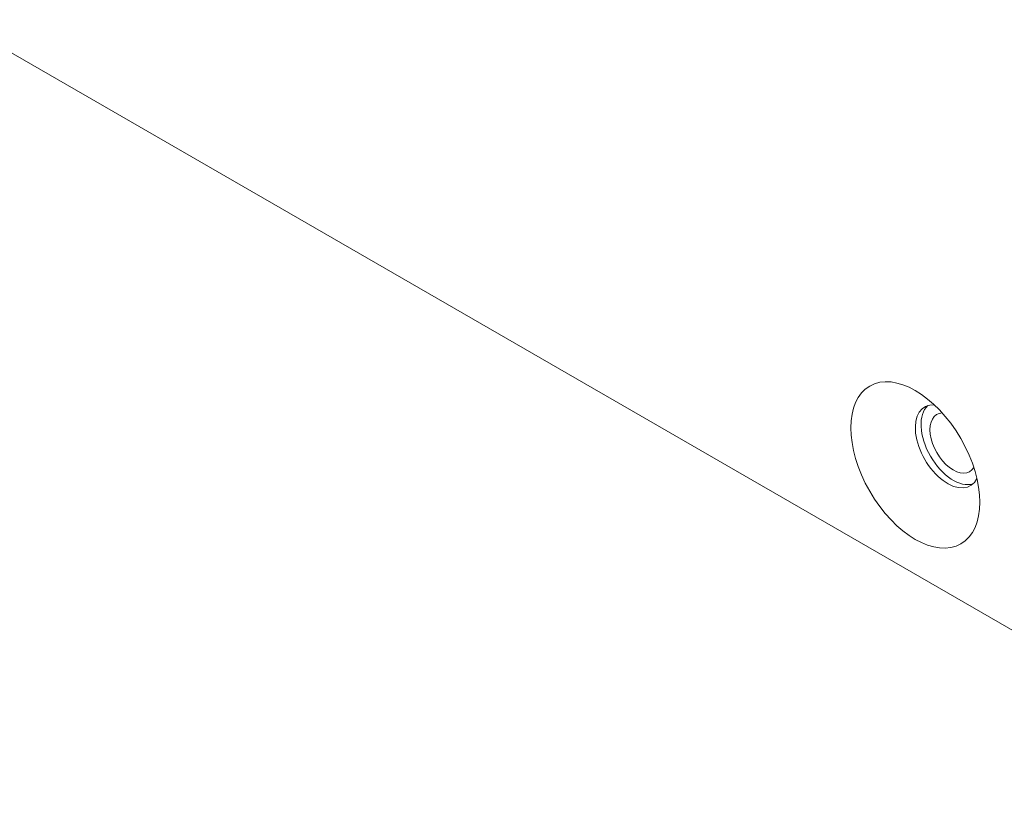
# Model space of a CAD drawing. Header units: millimetres. Extents: x 41 to 1655, y -379 to 1151.
# Tile 41 of 56: x 927 to 964, y 701 to 730. Entities that reach past the tile are written whole.
import ezdxf

# ---------------------------------------------------------------- set-up
doc = ezdxf.new("R2010")
doc.units = ezdxf.units.MM
doc.header["$LTSCALE"] = 4
doc.layers.add('가시적 모서리(ISO)', color=7, linetype='Continuous', lineweight=18)

msp = doc.modelspace()

# ---------------------------------------------------------------- linework, layer by layer
at = {"layer": '가시적 모서리(ISO)'}
msp.add_line((892.006, 749.054), (974.455, 701.453), dxfattribs=at)
msp.add_ellipse((960.312, 713.7), major_axis=(-1.7, 2.944), ratio=0.57735, dxfattribs=at)
for centre, major_axis, start_param, end_param in [((961.515, 714.394), (-0.85, 1.472), 5.921818, 9.786145), ((961.727, 714.517), (-0.85, 1.472), 0.12511, 3.016483), ((961.727, 714.517), (0.615, -1.065), 2.842653, 6.582125)]:
    msp.add_ellipse(centre, major_axis=major_axis, ratio=0.57735, start_param=start_param, end_param=end_param, dxfattribs=at)

doc.saveas('drawing.dxf')
